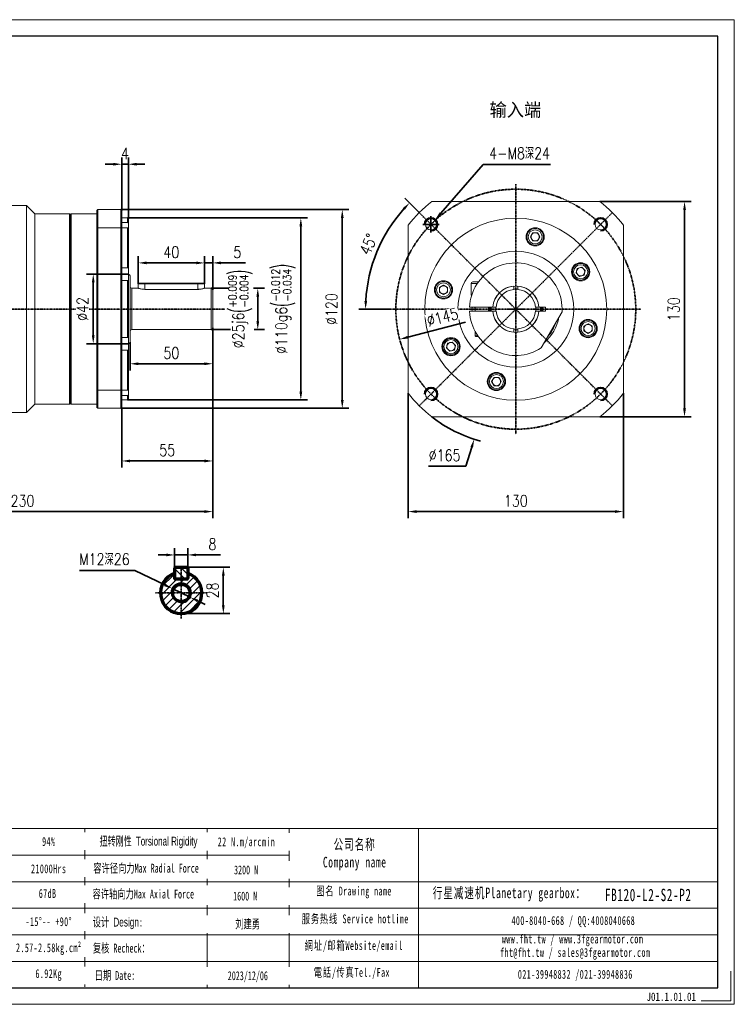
# Model space of a CAD drawing. Header units: millimetres. Extents: x 8145 to 8986, y -564 to 31.
# Tile 6 of 6: x 8554 to 8986, y -564 to 31. Entities that reach past the tile are written whole.
import ezdxf

# ---------------------------------------------------------------- set-up
doc = ezdxf.new("R2010")
doc.units = ezdxf.units.MM
doc.set_wipeout_variables(frame=1)
doc.header["$PDSIZE"] = -5
doc.linetypes.add('CENTER', pattern=[0.6, 0.375, -0.075, 0.075, -0.075])
doc.layers.get('0').update_dxf_attribs({"lineweight": 18})
doc.layers.get('Defpoints').update_dxf_attribs({"lineweight": 18})
for name, color, linetype, lineweight in [('1轮廓实线层', 7, 'Continuous', 70), ('2细线层', 4, 'Continuous', 35), ('3中心线层', 1, 'CENTER', 35), ('5剖面线层', 2, 'Continuous', 35), ('6文字层', 3, 'Continuous', 35), ('7标注层', 4, 'Continuous', 35), ('SLD-0', 7, 'Continuous', 18), ('图框_外框线', 7, 'Continuous', 18)]:
    doc.layers.add(name, color=color, linetype=linetype, lineweight=lineweight)
doc.styles.add('TH_GBDIM', font='romans.shx', dxfattribs={"width": 0.8, "bigfont": 'gbcbig.shx'})
doc.styles.add('标准', font='txt', dxfattribs={"width": 0.667})
doc.styles.add('样式 1', font='txt', dxfattribs={"width": 0.8})
doc.dimstyles.new('TH_GBDIM', dxfattribs={"dimscale": 2, "dimtxt": 3.5, "dimasz": 2.5, "dimexe": 2, "dimexo": 0, "dimgap": 1.5, "dimtad": 1, "dimdec": 1, "dimdsep": 46, "dimtxsty": 'TH_GBDIM', "dimcen": 2.5, "dimclrd": 130, "dimclre": 130, "dimclrt": 3, "dimadec": 0, "dimazin": 2, "dimtfac": 0.714286, "dimtdec": 1, "dimtmove": 0, "dimatfit": 3, "dimfxl": 1, "dimtzin": 0, "dimlwd": -1, "dimlwe": -1, "dimarcsym": 0})
pattern_1 = [(45, (6368.5898, -3386.667), (-2.245064, 2.245064), [])]

# ---------------------------------------------------------------- blocks, each defined once
blk = doc.blocks.new('*U14')
at = {"layer": '3中心线层'}
blk.add_line((-29.17, -29.17), (29.17, 29.17), dxfattribs=at)
blk = doc.blocks.new('*U13')
at = {"layer": '1轮廓实线层', "color": 0, "linetype": 'ByBlock', "lineweight": -2, "transparency": 16777216}
for p, rotation in [((2440.57, 3244.34), 90), ((2440.57, 3186), 180), ((2498.91, 3186), 270)]:
    blk.add_blockref('*U14', p, dxfattribs=dict(at, rotation=rotation))
blk.add_blockref('*U14', (2498.91, 3244.34), dxfattribs=at)
blk = doc.blocks.new('*D16')
at = {"layer": '7标注层', "color": 130}
for p, q in [((8795.86, -85.21), (8787.14, -76.5)), ((8778.69, -143.55), (8759.37, -143.55))]:
    blk.add_line(p, q, dxfattribs=at)
blk.add_arc((8854.19, -143.55), 90.82, 138.15461, 176.84539, dxfattribs=at)
at = {"layer": '7标注层', "color": 130, "lineweight": 30}
for points in [[(8787.14, -83.53), (8785.93, -82.39), (8789.97, -79.33)], [(8762.67, -138.53), (8764.34, -138.58), (8763.37, -143.55)]]:
    blk.add_solid(points, dxfattribs=at)
at = {"layer": 'Defpoints', "color": 0, "lineweight": 30}
for p in [(8795.86, -85.21), (8766.46, -120.04), (8778.69, -143.55), (8854.19, -143.55), (8929.69, -143.55)]:
    blk.add_point(p, dxfattribs=at)
at = {"layer": '7标注层', "color": 3, "insert": (8765.14, -104.29), "char_height": 7, "attachment_point": 5, "rotation": 66.20803, "style": 'TH_GBDIM'}
blk.add_mtext('45%%d', dxfattribs=at)
blk = doc.blocks.new('*D19')
at = {"layer": '7标注层', "color": 130}
for p, q in [((8789.19, -194.36), (8789.19, -269.84)), ((8919.19, -194.36), (8919.19, -269.84)), ((8794.19, -265.84), (8914.19, -265.84))]:
    blk.add_line(p, q, dxfattribs=at)
at = {"layer": '7标注层', "color": 130, "lineweight": 30}
for points in [[(8794.19, -265), (8794.19, -266.67), (8789.19, -265.84)], [(8914.19, -266.67), (8914.19, -265), (8919.19, -265.84)]]:
    blk.add_solid(points, dxfattribs=at)
at = {"layer": 'Defpoints', "color": 0, "lineweight": 30}
for p in [(8789.19, -194.36), (8919.19, -194.36), (8919.19, -265.84)]:
    blk.add_point(p, dxfattribs=at)
at = {"layer": '7标注层', "color": 3, "insert": (8854.19, -259.34), "char_height": 7, "attachment_point": 5, "style": 'TH_GBDIM'}
blk.add_mtext('130', dxfattribs=at)
blk = doc.blocks.new('*D20')
at = {"layer": '7标注层', "color": 130}
for p, q in [((8905, -78.55), (8960.17, -78.55)), ((8956.17, -203.55), (8956.17, -83.55)), ((8905, -208.55), (8960.17, -208.55))]:
    blk.add_line(p, q, dxfattribs=at)
at = {"layer": '7标注层', "color": 130, "lineweight": 30}
for points in [[(8957, -83.55), (8955.34, -83.55), (8956.17, -78.55)], [(8955.34, -203.55), (8957, -203.55), (8956.17, -208.55)]]:
    blk.add_solid(points, dxfattribs=at)
at = {"layer": 'Defpoints', "color": 0, "lineweight": 30}
for p in [(8905, -78.55), (8956.17, -78.55), (8905, -208.55)]:
    blk.add_point(p, dxfattribs=at)
at = {"layer": '7标注层', "color": 3, "insert": (8949.67, -143.55), "char_height": 7, "attachment_point": 5, "rotation": 90, "style": 'TH_GBDIM'}
blk.add_mtext('130', dxfattribs=at)
blk = doc.blocks.new('*D21')
at = {"layer": '7标注层', "color": 130}
for p, q in [((8834.52, -56.1), (8808.85, -85.51)), ((8875.2, -56.1), (8834.52, -56.1)), ((8802.93, -97.29), (8802.93, -87.29)), ((8797.93, -92.29), (8807.93, -92.29))]:
    blk.add_line(p, q, dxfattribs=at)
at = {"layer": '7标注层', "color": 130, "lineweight": 30}
blk.add_solid([(8808.22, -84.96), (8809.47, -86.05), (8805.56, -89.27)], dxfattribs=at)
at = {"layer": 'Defpoints', "color": 0, "lineweight": 30}
for p in [(8805.56, -89.27), (8800.3, -95.3)]:
    blk.add_point(p, dxfattribs=at)
at = {"layer": '7标注层', "color": 3, "insert": (8856.49, -49.33), "char_height": 7, "attachment_point": 5, "style": 'TH_GBDIM'}
blk.add_mtext('{4-M8深24}{}{}', dxfattribs=at)
blk = doc.blocks.new('*D23')
at = {"layer": '7标注层', "color": 130}
for p, q in [((8854.19, -148.55), (8854.19, -138.55)), ((8849.19, -143.55), (8859.19, -143.55)), ((8827.54, -226.89), (8823.89, -238.32)), ((8801.42, -238.32), (8823.89, -238.32))]:
    blk.add_line(p, q, dxfattribs=at)
blk.add_arc((8854.19, -143.55), 82.5, 231.98772, 255.04655, dxfattribs=at)
at = {"layer": '7标注层', "color": 130, "lineweight": 30}
blk.add_solid([(8828.34, -227.15), (8826.75, -226.64), (8829.07, -222.13)], dxfattribs=at)
at = {"layer": 'Defpoints', "color": 0, "lineweight": 30}
for p in [(8879.32, -64.97), (8829.07, -222.13)]:
    blk.add_point(p, dxfattribs=at)
at = {"layer": '7标注层', "color": 3, "insert": (8811.16, -231.82), "char_height": 7, "attachment_point": 5, "style": 'TH_GBDIM'}
blk.add_mtext('{∅165}{}{}', dxfattribs=at)
blk = doc.blocks.new('*D25')
at = {"layer": '7标注层', "color": 130}
for p, q in [((8590.55, -301.39), (8623.89, -301.39)), ((8623.89, -301.39), (8642.06, -310.19)), ((8657.35, -317.61), (8646.56, -312.37)), ((8661.85, -319.79), (8666.35, -321.97))]:
    blk.add_line(p, q, dxfattribs=at)
at = {"layer": '7标注层', "color": 130, "lineweight": 30}
for points in [[(8641.69, -310.94), (8642.42, -309.44), (8646.56, -312.37)], [(8662.22, -319.04), (8661.49, -320.54), (8657.35, -317.61)]]:
    blk.add_solid(points, dxfattribs=at)
at = {"layer": 'Defpoints', "color": 0, "lineweight": 30}
for p in [(8646.56, -312.37), (8657.35, -317.61)]:
    blk.add_point(p, dxfattribs=at)
at = {"layer": '7标注层', "color": 3, "insert": (8605.52, -294.62), "char_height": 7, "attachment_point": 5, "style": 'TH_GBDIM'}
blk.add_mtext('{M12深26}{}{}', dxfattribs=at)
blk = doc.blocks.new('*D26')
at = {"layer": '7标注层', "color": 130}
for p, q in [((8647.96, -299.89), (8647.96, -288.04)), ((8655.96, -299.89), (8655.96, -288.04)), ((8642.96, -292.04), (8637.96, -292.04)), ((8647.96, -292.04), (8655.96, -292.04)), ((8660.96, -292.04), (8675.69, -292.04))]:
    blk.add_line(p, q, dxfattribs=at)
at = {"layer": '7标注层', "color": 130, "lineweight": 30}
for points in [[(8642.96, -292.87), (8642.96, -291.21), (8647.96, -292.04)], [(8660.96, -291.21), (8660.96, -292.87), (8655.96, -292.04)]]:
    blk.add_solid(points, dxfattribs=at)
at = {"layer": 'Defpoints', "color": 0, "lineweight": 30}
for p in [(8655.96, -292.04), (8647.96, -299.89), (8655.96, -299.89)]:
    blk.add_point(p, dxfattribs=at)
at = {"layer": '7标注层', "color": 3, "insert": (8670.82, -285.54), "char_height": 7, "attachment_point": 5, "style": 'TH_GBDIM'}
blk.add_mtext('8', dxfattribs=at)
blk = doc.blocks.new('*D27')
at = {"layer": '7标注层', "color": 130}
for p, q in [((8655.56, -299.49), (8681.41, -299.49)), ((8677.41, -304.49), (8677.41, -322.49)), ((8651.96, -327.49), (8681.41, -327.49))]:
    blk.add_line(p, q, dxfattribs=at)
at = {"layer": '7标注层', "color": 130, "lineweight": 30}
for points in [[(8678.24, -304.49), (8676.58, -304.49), (8677.41, -299.49)], [(8676.58, -322.49), (8678.24, -322.49), (8677.41, -327.49)]]:
    blk.add_solid(points, dxfattribs=at)
at = {"layer": 'Defpoints', "color": 0, "lineweight": 30}
for p in [(8655.56, -299.49), (8651.96, -327.49), (8677.41, -327.49)]:
    blk.add_point(p, dxfattribs=at)
at = {"layer": '7标注层', "color": 3, "insert": (8670.91, -313.49), "char_height": 7, "attachment_point": 5, "rotation": 90, "style": 'TH_GBDIM'}
blk.add_mtext('28', dxfattribs=at)
blk = doc.blocks.new('*D28')
at = {"layer": '7标注层', "color": 130}
for p, q in [((8671.02, -154.9), (8671.02, -269.84)), ((8441.02, -208), (8441.02, -269.84)), ((8446.02, -265.84), (8666.02, -265.84))]:
    blk.add_line(p, q, dxfattribs=at)
at = {"layer": '7标注层', "color": 130, "lineweight": 30}
for points in [[(8446.02, -265), (8446.02, -266.67), (8441.02, -265.84)], [(8666.02, -266.67), (8666.02, -265), (8671.02, -265.84)]]:
    blk.add_solid(points, dxfattribs=at)
at = {"layer": 'Defpoints', "color": 0, "lineweight": 30}
for p in [(8671.02, -154.9), (8441.02, -208), (8671.02, -265.84)]:
    blk.add_point(p, dxfattribs=at)
at = {"layer": '7标注层', "color": 3, "insert": (8556.02, -259.34), "char_height": 7, "attachment_point": 5, "style": 'TH_GBDIM'}
blk.add_mtext('230', dxfattribs=at)
blk = doc.blocks.new('*D33')
at = {"layer": '7标注层', "color": 130}
for p, q in [((8670.02, -130.9), (8680.75, -130.9)), ((8695.63, -130.9), (8702.24, -130.9)), ((8698.24, -135.9), (8698.24, -150.9)), ((8670.02, -155.9), (8681.76, -155.9)), ((8696.1, -155.9), (8702.24, -155.9))]:
    blk.add_line(p, q, dxfattribs=at)
at = {"layer": '7标注层', "color": 130, "lineweight": 30}
for points in [[(8699.07, -135.9), (8697.41, -135.9), (8698.24, -130.9)], [(8697.41, -150.9), (8699.07, -150.9), (8698.24, -155.9)]]:
    blk.add_solid(points, dxfattribs=at)
at = {"layer": 'Defpoints', "color": 0, "lineweight": 30}
for p in [(8670.02, -130.9), (8670.02, -155.9), (8698.24, -155.9)]:
    blk.add_point(p, dxfattribs=at)
at = {"layer": '7标注层', "color": 3, "insert": (8687.64, -143.4), "char_height": 7, "attachment_point": 5, "rotation": 90, "style": 'TH_GBDIM'}
blk.add_mtext('{\\A1;{%%c25}{}{j6\\H0.7143x;{\\H2x;\\W0.5;(}\\S+0.009^ -0.004;{\\H2x;\\W0.5;)}}}', dxfattribs=at)
blk = doc.blocks.new('*D34')
at = {"layer": '7标注层', "color": 130}
for p, q in [((8619.52, -88.4), (8728.25, -88.4)), ((8724.25, -93.4), (8724.25, -193.4)), ((8619.52, -198.4), (8728.25, -198.4))]:
    blk.add_line(p, q, dxfattribs=at)
at = {"layer": '7标注层', "color": 130, "lineweight": 30}
for points in [[(8725.08, -93.4), (8723.42, -93.4), (8724.25, -88.4)], [(8723.42, -193.4), (8725.08, -193.4), (8724.25, -198.4)]]:
    blk.add_solid(points, dxfattribs=at)
at = {"layer": 'Defpoints', "color": 0, "lineweight": 30}
for p in [(8619.52, -88.4), (8619.52, -198.4), (8724.25, -198.4)]:
    blk.add_point(p, dxfattribs=at)
at = {"layer": '7标注层', "color": 3, "insert": (8713.65, -143.4), "char_height": 7, "attachment_point": 5, "rotation": 90, "style": 'TH_GBDIM'}
blk.add_mtext('{\\A1;{%%c110}{}{g6\\H0.7143x;{\\H2x;\\W0.5;(}\\S-0.012^ -0.034;{\\H2x;\\W0.5;)}}}', dxfattribs=at)
blk = doc.blocks.new('*D35')
at = {"layer": '7标注层', "color": 130}
for p, q in [((8626.02, -128.3), (8626.02, -111.57)), ((8666.02, -128.3), (8666.02, -111.57)), ((8631.02, -115.57), (8661.02, -115.57))]:
    blk.add_line(p, q, dxfattribs=at)
at = {"layer": '7标注层', "color": 130, "lineweight": 30}
for points in [[(8631.02, -114.74), (8631.02, -116.41), (8626.02, -115.57)], [(8661.02, -116.41), (8661.02, -114.74), (8666.02, -115.57)]]:
    blk.add_solid(points, dxfattribs=at)
at = {"layer": 'Defpoints', "color": 0, "lineweight": 30}
for p in [(8666.02, -115.57), (8626.02, -128.3), (8666.02, -128.3)]:
    blk.add_point(p, dxfattribs=at)
at = {"layer": '7标注层', "color": 3, "insert": (8646.02, -109.07), "char_height": 7, "attachment_point": 5, "style": 'TH_GBDIM'}
blk.add_mtext('40', dxfattribs=at)
blk = doc.blocks.new('*D36')
at = {"layer": '7标注层', "color": 130}
for p, q in [((8666.02, -128.3), (8666.02, -111.57)), ((8671.02, -131.9), (8671.02, -111.57)), ((8661.02, -115.57), (8656.02, -115.57)), ((8666.02, -115.57), (8671.02, -115.57)), ((8676.02, -115.57), (8690.75, -115.57))]:
    blk.add_line(p, q, dxfattribs=at)
at = {"layer": '7标注层', "color": 130, "lineweight": 30}
for points in [[(8661.02, -116.41), (8661.02, -114.74), (8666.02, -115.57)], [(8676.02, -114.74), (8676.02, -116.41), (8671.02, -115.57)]]:
    blk.add_solid(points, dxfattribs=at)
at = {"layer": 'Defpoints', "color": 0, "lineweight": 30}
for p in [(8671.02, -115.57), (8666.02, -128.3), (8671.02, -131.9)]:
    blk.add_point(p, dxfattribs=at)
at = {"layer": '7标注层', "color": 3, "insert": (8685.89, -109.07), "char_height": 7, "attachment_point": 5, "style": 'TH_GBDIM'}
blk.add_mtext('5', dxfattribs=at)
blk = doc.blocks.new('*D37')
at = {"layer": '7标注层', "color": 130}
for p, q in [((8616.02, -83.9), (8616.02, -51.95)), ((8620.02, -88.9), (8620.02, -51.95)), ((8611.02, -55.95), (8606.02, -55.95)), ((8616.02, -55.95), (8620.02, -55.95)), ((8625.02, -55.95), (8630.02, -55.95))]:
    blk.add_line(p, q, dxfattribs=at)
at = {"layer": '7标注层', "color": 130, "lineweight": 30}
for points in [[(8611.02, -56.79), (8611.02, -55.12), (8616.02, -55.95)], [(8625.02, -55.12), (8625.02, -56.79), (8620.02, -55.95)]]:
    blk.add_solid(points, dxfattribs=at)
at = {"layer": 'Defpoints', "color": 0, "lineweight": 30}
for p in [(8620.02, -55.95), (8616.02, -83.9), (8620.02, -88.9)]:
    blk.add_point(p, dxfattribs=at)
at = {"layer": '7标注层', "color": 3, "insert": (8618.02, -49.45), "char_height": 7, "attachment_point": 5, "style": 'TH_GBDIM'}
blk.add_mtext('4', dxfattribs=at)
blk = doc.blocks.new('*D38')
at = {"layer": '7标注层', "color": 130}
for p, q in [((8671.02, -154.9), (8671.02, -180.52)), ((8621.02, -163.4), (8621.02, -180.52)), ((8666.02, -176.52), (8626.02, -176.52))]:
    blk.add_line(p, q, dxfattribs=at)
at = {"layer": '7标注层', "color": 130, "lineweight": 30}
for points in [[(8626.02, -175.69), (8626.02, -177.36), (8621.02, -176.52)], [(8666.02, -177.36), (8666.02, -175.69), (8671.02, -176.52)]]:
    blk.add_solid(points, dxfattribs=at)
at = {"layer": 'Defpoints', "color": 0, "lineweight": 30}
for p in [(8671.02, -154.9), (8621.02, -163.4), (8621.02, -176.52)]:
    blk.add_point(p, dxfattribs=at)
at = {"layer": '7标注层', "color": 3, "insert": (8646.02, -170.02), "char_height": 7, "attachment_point": 5, "style": 'TH_GBDIM'}
blk.add_mtext('50', dxfattribs=at)
blk = doc.blocks.new('*D39')
at = {"layer": '7标注层', "color": 130}
for p, q in [((8671.02, -154.9), (8671.02, -239.27)), ((8616.02, -202.9), (8616.02, -239.27)), ((8666.02, -235.27), (8621.02, -235.27))]:
    blk.add_line(p, q, dxfattribs=at)
at = {"layer": '7标注层', "color": 130, "lineweight": 30}
for points in [[(8621.02, -234.43), (8621.02, -236.1), (8616.02, -235.27)], [(8666.02, -236.1), (8666.02, -234.43), (8671.02, -235.27)]]:
    blk.add_solid(points, dxfattribs=at)
at = {"layer": 'Defpoints', "color": 0, "lineweight": 30}
for p in [(8671.02, -154.9), (8616.02, -202.9), (8616.02, -235.27)]:
    blk.add_point(p, dxfattribs=at)
at = {"layer": '7标注层', "color": 3, "insert": (8643.52, -228.77), "char_height": 7, "attachment_point": 5, "style": 'TH_GBDIM'}
blk.add_mtext('55', dxfattribs=at)
blk = doc.blocks.new('*D40')
at = {"layer": '7标注层', "color": 130}
for p, q in [((8615.52, -83.4), (8753.31, -83.4)), ((8749.31, -88.4), (8749.31, -198.4)), ((8615.52, -203.4), (8753.31, -203.4))]:
    blk.add_line(p, q, dxfattribs=at)
at = {"layer": '7标注层', "color": 130, "lineweight": 30}
for points in [[(8750.15, -88.4), (8748.48, -88.4), (8749.31, -83.4)], [(8748.48, -198.4), (8750.15, -198.4), (8749.31, -203.4)]]:
    blk.add_solid(points, dxfattribs=at)
at = {"layer": 'Defpoints', "color": 0, "lineweight": 30}
for p in [(8615.52, -83.4), (8615.52, -203.4), (8749.31, -203.4)]:
    blk.add_point(p, dxfattribs=at)
at = {"layer": '7标注层', "color": 3, "insert": (8742.81, -143.45), "char_height": 7, "attachment_point": 5, "rotation": 90, "style": 'TH_GBDIM'}
blk.add_mtext('{%%c120}{}{}', dxfattribs=at)
blk = doc.blocks.new('*D42')
at = {"layer": '7标注层', "color": 130}
for p, q in [((8620.02, -122.4), (8594.78, -122.4)), ((8598.78, -127.4), (8598.78, -159.4)), ((8620.02, -164.4), (8594.78, -164.4))]:
    blk.add_line(p, q, dxfattribs=at)
at = {"layer": '7标注层', "color": 130, "lineweight": 30}
for points in [[(8599.62, -127.4), (8597.95, -127.4), (8598.78, -122.4)], [(8597.95, -159.4), (8599.62, -159.4), (8598.78, -164.4)]]:
    blk.add_solid(points, dxfattribs=at)
at = {"layer": 'Defpoints', "color": 0, "lineweight": 30}
for p in [(8620.02, -122.4), (8598.78, -164.4), (8620.02, -164.4)]:
    blk.add_point(p, dxfattribs=at)
at = {"layer": '7标注层', "color": 3, "insert": (8592.28, -143.4), "char_height": 7, "attachment_point": 5, "rotation": 90, "style": 'TH_GBDIM'}
blk.add_mtext('{%%c42}{}{}', dxfattribs=at)
blk = doc.blocks.new('*D43')
at = {"layer": '7标注层', "color": 130}
blk.add_line((8823.84, -151.43), (8788.86, -160.51), dxfattribs=at)
at = {"layer": '7标注层', "color": 130, "lineweight": 30}
blk.add_solid([(8788.65, -159.7), (8789.07, -161.31), (8784.02, -161.76)], dxfattribs=at)
at = {"layer": 'Defpoints', "color": 0, "lineweight": 30}
for p in [(8924.37, -125.34), (8784.02, -161.76)]:
    blk.add_point(p, dxfattribs=at)
at = {"layer": '7标注层', "color": 3, "insert": (8809.88, -148.33), "char_height": 7, "attachment_point": 5, "rotation": 14.5467, "style": 'TH_GBDIM'}
blk.add_mtext('∅145', dxfattribs=at)

msp = doc.modelspace()

# ---------------------------------------------------------------- hatches: boundary and pattern name
at = {"layer": '5剖面线层'}
h = msp.add_hatch(dxfattribs=at)
h.set_pattern_fill('ANSI31', color=256)
h.set_pattern_definition(pattern_1)
h.paths.add_polyline_path([(8655.96, -303.15), (8655.96, -306.09), (8655.96, -306.49), (8655.56, -306.49), (8651.96, -306.49), (8651.96, -308.99, -1), (8651.96, -320.99), (8651.96, -327.49, 0.84909)])
h.paths.add_polyline_path([(8664.46, -314.99), (8657.96, -314.99, -0.414214), (8651.96, -320.99), (8651.96, -327.49, 0.414214)], flags=17)
h.paths.add_polyline_path([(8651.96, -320.99), (8651.96, -320.24, -0.414214), (8646.71, -314.99), (8639.46, -314.99, 0.414214), (8651.96, -327.49)])
h.paths.add_polyline_path([(8651.96, -306.49), (8648.36, -306.49), (8647.96, -306.49), (8647.96, -306.09), (8647.96, -303.15, 0.321725), (8639.46, -314.99), (8645.96, -314.99, -0.414214), (8651.96, -308.99)])
h.paths.add_polyline_path([(8651.96, -309.74), (8651.96, -308.99, 0.414214), (8645.96, -314.99), (8646.71, -314.99, -0.414214)], flags=17)
h.paths.add_polyline_path([(8651.96, -308.99), (8651.96, -309.74, -0.414214), (8657.21, -314.99, -0.414214), (8651.96, -320.24), (8651.96, -320.99, 1)], flags=17)
h = msp.add_hatch(dxfattribs=at)
h.set_pattern_fill('ANSI31', color=256, angle=90)
h.set_pattern_definition([(135, (6368.5898, -3386.667), (-2.245064, -2.245064), [])])
h.paths.add_polyline_path([(8655.96, -299.89), (8655.56, -299.49), (8651.96, -299.49), (8651.96, -306.49), (8655.56, -306.49), (8655.96, -306.09)])
h.paths.add_polyline_path([(8651.96, -299.49), (8648.36, -299.49), (8647.96, -299.89), (8647.96, -306.09), (8648.36, -306.49), (8651.96, -306.49)])
h = msp.add_hatch(dxfattribs=at)
h.set_pattern_fill('ANSI31', color=256)
h.set_pattern_definition(pattern_1)
h.paths.add_polyline_path([(8651.96, -327.49), (8651.96, -320.99, 0.414214), (8657.96, -314.99), (8664.46, -314.99, -0.414214)])

# ---------------------------------------------------------------- linework, layer by layer
at = {"color": 7, "linetype": 'Continuous', "lineweight": 15}
for p, q in [((8558.52, -80.9), (8544.02, -80.9)), ((8563.52, -85.9), (8558.52, -80.9)), ((8558.52, -80.9), (8558.52, -205.9)), ((8803.39, -78.55), (8905, -78.55)), ((8584.52, -85.9), (8563.52, -85.9)), ((8563.52, -85.9), (8563.52, -200.9)), ((8585.02, -86.4), (8584.52, -85.9)), ((8584.52, -143.4), (8584.52, -85.9)), ((8585.52, -85.9), (8585.02, -86.4)), ((8585.02, -200.4), (8585.02, -86.4)), ((8585.02, -86.4), (8585.02, -143.4)), ((8601.02, -85.9), (8585.52, -85.9)), ((8585.52, -85.9), (8585.52, -200.9)), ((8601.02, -83.9), (8601.52, -83.4)), ((8601.02, -94.53), (8601.02, -83.9)), ((8601.52, -83.4), (8601.52, -94.35)), ((8601.52, -83.4), (8615.52, -83.4)), ((8615.52, -94.35), (8615.52, -83.4)), ((8615.52, -83.4), (8616.02, -83.9)), ((8616.02, -83.9), (8616.02, -94.53)), ((8619.52, -88.4), (8616.02, -88.4)), ((8620.02, -88.9), (8619.52, -88.4)), ((8619.52, -91.15), (8619.52, -88.4)), ((8620.02, -88.9), (8620.02, -91.54)), ((8601.52, -94.35), (8601.02, -94.53)), ((8601.02, -192.28), (8601.02, -94.53)), ((8615.52, -94.35), (8601.52, -94.35)), ((8601.52, -94.35), (8601.52, -192.46)), ((8615.52, -94.35), (8616.02, -94.53)), ((8615.52, -192.46), (8615.52, -94.35)), ((8616.02, -91.15), (8619.52, -91.15)), ((8619.52, -94.31), (8616.02, -94.31)), ((8616.02, -94.53), (8616.02, -192.28)), ((8620.02, -91.54), (8619.52, -91.15)), ((8619.52, -118.6), (8619.52, -94.31)), ((8619.52, -94.31), (8620.02, -94.89)), ((8620.02, -94.9), (8620.02, -91.54)), ((8620.02, -94.89), (8620.02, -118.56)), ((8789.19, -194.36), (8789.19, -92.75)), ((8919.19, -92.75), (8919.19, -194.36)), ((8863.02, -99.84), (8864.46, -97.34)), ((8864.46, -102.34), (8863.02, -99.84)), ((8864.46, -97.34), (8867.35, -97.34)), ((8867.35, -97.34), (8868.79, -99.84)), ((8868.79, -99.84), (8867.35, -102.34)), ((8867.35, -102.34), (8864.46, -102.34)), ((8616.02, -118.6), (8619.52, -118.6)), ((8620.02, -118.56), (8619.52, -118.6)), ((8620.02, -126.69), (8620.02, -118.56)), ((8890.59, -121.67), (8891.34, -118.89)), ((8891.34, -118.89), (8894.13, -118.14)), ((8894.13, -118.14), (8896.17, -120.18)), ((8621.02, -123.4), (8621.02, -143.4)), ((8892.63, -123.71), (8890.59, -121.67)), ((8895.42, -122.97), (8892.63, -123.71)), ((8896.17, -120.18), (8895.42, -122.97)), ((8619.52, -126.23), (8616.02, -126.23)), ((8619.52, -160.57), (8619.52, -126.23)), ((8619.52, -126.23), (8620.02, -126.67)), ((8620.02, -126.67), (8620.02, -160.14)), ((8626.42, -127.9), (8626.02, -128.3)), ((8626.02, -128.3), (8626.02, -130.9)), ((8630.02, -128.3), (8626.02, -128.3)), ((8626.42, -127.9), (8630.02, -127.9)), ((8630.02, -127.9), (8630.02, -128.3)), ((8630.02, -127.9), (8662.02, -127.9)), ((8662.02, -128.3), (8630.02, -128.3)), ((8662.02, -128.3), (8662.02, -127.9)), ((8662.02, -127.9), (8665.62, -127.9)), ((8666.02, -128.3), (8662.02, -128.3)), ((8666.02, -128.3), (8665.62, -127.9)), ((8666.02, -130.9), (8666.02, -128.3)), ((8807.98, -130.4), (8810.48, -128.95)), ((8807.98, -133.28), (8807.98, -130.4)), ((8810.48, -128.95), (8812.98, -130.4)), ((8812.98, -130.4), (8812.98, -133.28)), ((8827.19, -128.05), (8827.19, -135.05)), ((8828.19, -127.05), (8831.57, -127.05)), ((8852.94, -129.61), (8852.94, -130.11)), ((8852.94, -130.11), (8852.94, -131.04)), ((8855.44, -130.11), (8855.44, -129.61)), ((8855.44, -131.04), (8855.44, -130.11)), ((8626.02, -130.9), (8622.02, -130.9)), ((8662.02, -131.56), (8630.02, -131.56)), ((8670.02, -130.9), (8666.02, -130.9)), ((8671.02, -131.9), (8671.02, -143.4)), ((8810.48, -134.73), (8807.98, -133.28)), ((8812.98, -133.28), (8810.48, -134.73)), ((8827.51, -135.05), (8827.19, -135.05)), ((8852.94, -131.04), (8852.94, -131.62)), ((8855.44, -131.62), (8855.44, -131.04)), ((8826.72, -142.3), (8826.22, -142.3)), ((8839.75, -142.3), (8826.72, -142.3)), ((8827.69, -143.55), (8827.72, -142.3)), ((8829.69, -142.3), (8829.69, -144.8)), ((8837.69, -144.8), (8837.69, -142.3)), ((8838.44, -143.55), (8838.49, -142.3)), ((8838.99, -142.3), (8838.94, -143.55)), ((8840.25, -142.3), (8839.75, -142.3)), ((8840.76, -142.23), (8840.26, -142.23)), ((8841.69, -142.23), (8840.76, -142.23)), ((8842.27, -142.23), (8841.69, -142.23)), ((8866.7, -142.23), (8866.12, -142.23)), ((8867.63, -142.23), (8866.7, -142.23)), ((8868.13, -142.23), (8867.63, -142.23)), ((8868.64, -142.3), (8868.14, -142.3)), ((8872.19, -142.3), (8868.64, -142.3)), ((8872.19, -144.8), (8872.19, -142.3)), ((8584.52, -200.9), (8584.52, -143.4)), ((8585.02, -143.4), (8585.02, -200.4)), ((8621.02, -143.4), (8621.02, -163.4)), ((8671.02, -143.4), (8671.02, -154.9)), ((8826.22, -144.8), (8826.72, -144.8)), ((8826.72, -144.8), (8839.75, -144.8)), ((8827.72, -144.8), (8827.69, -143.55)), ((8838.49, -144.8), (8838.44, -143.55)), ((8838.94, -143.55), (8838.99, -144.8)), ((8839.69, -144.73), (8839.24, -144.73)), ((8839.75, -144.8), (8840.25, -144.8)), ((8840.24, -144.73), (8840.74, -144.73)), ((8840.74, -144.73), (8841.67, -144.73)), ((8841.67, -144.73), (8842.25, -144.73)), ((8866.13, -144.73), (8866.71, -144.73)), ((8866.71, -144.73), (8867.64, -144.73)), ((8867.64, -144.73), (8868.14, -144.73)), ((8868.14, -144.8), (8868.64, -144.8)), ((8868.64, -144.8), (8872.19, -144.8)), ((8869.15, -144.73), (8868.7, -144.73)), ((8870.11, -165.97), (8881.57, -146.13)), ((8882.15, -145.13), (8881.57, -146.13)), ((8895.4, -153.82), (8897.9, -152.38)), ((8895.4, -156.71), (8895.4, -153.82)), ((8897.9, -152.38), (8900.4, -153.82)), ((8900.4, -153.82), (8900.4, -156.71)), ((8616.02, -160.57), (8619.52, -160.57)), ((8620.02, -160.14), (8619.52, -160.57)), ((8620.02, -168.24), (8620.02, -160.12)), ((8622.02, -155.9), (8670.02, -155.9)), ((8829.69, -157.11), (8829.69, -159.65)), ((8829.69, -159.65), (8830.09, -160.05)), ((8829.69, -159.65), (8831.28, -159.65)), ((8831.57, -160.05), (8830.09, -160.05)), ((8852.94, -155.49), (8852.94, -156.07)), ((8852.94, -156.07), (8852.94, -156.99)), ((8852.94, -156.99), (8852.94, -157.5)), ((8855.44, -156.07), (8855.44, -155.49)), ((8855.44, -156.99), (8855.44, -156.07)), ((8855.44, -157.5), (8855.44, -156.99)), ((8897.9, -158.15), (8895.4, -156.71)), ((8900.4, -156.71), (8897.9, -158.15)), ((8812.22, -166.92), (8812.96, -164.14)), ((8812.96, -164.14), (8815.75, -163.39)), ((8815.75, -163.39), (8817.79, -165.43)), ((8817.79, -165.43), (8817.05, -168.22)), ((8870.11, -165.97), (8869.54, -166.97)), ((8619.52, -168.21), (8616.02, -168.21)), ((8619.52, -168.21), (8620.02, -168.24)), ((8619.52, -192.49), (8619.52, -168.21)), ((8620.02, -168.24), (8620.02, -191.91)), ((8814.26, -168.96), (8812.22, -166.92)), ((8817.05, -168.22), (8814.26, -168.96)), ((8839.59, -187.26), (8841.04, -184.76)), ((8841.04, -189.76), (8839.59, -187.26)), ((8841.04, -184.76), (8843.92, -184.76)), ((8843.92, -189.76), (8841.04, -189.76)), ((8843.92, -184.76), (8845.37, -187.26)), ((8845.37, -187.26), (8843.92, -189.76)), ((8601.52, -192.46), (8601.02, -192.28)), ((8601.02, -202.9), (8601.02, -192.28)), ((8601.52, -192.46), (8615.52, -192.46)), ((8601.52, -192.46), (8601.52, -203.4)), ((8615.52, -192.46), (8616.02, -192.28)), ((8615.52, -203.4), (8615.52, -192.46)), ((8616.02, -192.28), (8616.02, -202.9)), ((8616.02, -192.49), (8619.52, -192.49)), ((8619.52, -195.65), (8616.02, -195.65)), ((8620.02, -191.91), (8619.52, -192.49)), ((8619.52, -195.65), (8620.02, -195.27)), ((8619.52, -198.4), (8619.52, -195.65)), ((8620.02, -195.27), (8620.02, -191.91)), ((8620.02, -195.27), (8620.02, -197.9)), ((8558.52, -205.9), (8563.52, -200.9)), ((8563.52, -200.9), (8584.52, -200.9)), ((8584.52, -200.9), (8585.02, -200.4)), ((8585.02, -200.4), (8585.52, -200.9)), ((8585.52, -200.9), (8601.02, -200.9)), ((8616.02, -198.4), (8619.52, -198.4)), ((8619.52, -198.4), (8620.02, -197.9)), ((8544.02, -205.9), (8558.52, -205.9)), ((8601.52, -203.4), (8601.02, -202.9)), ((8615.52, -203.4), (8601.52, -203.4)), ((8616.02, -202.9), (8615.52, -203.4)), ((8905, -208.55), (8803.39, -208.55))]:
    msp.add_line(p, q, dxfattribs=at)
at = {"color": 8, "linetype": 'Continuous', "lineweight": 15}
for p, q in [((8630.02, -131.56), (8630.02, -128.3)), ((8662.02, -131.56), (8662.02, -128.3)), ((8830.87, -128.05), (8827.19, -128.05)), ((8622.02, -130.9), (8622.02, -143.4)), ((8670.02, -143.4), (8670.02, -130.9)), ((8622.02, -143.4), (8622.02, -155.9)), ((8670.02, -155.9), (8670.02, -143.4))]:
    msp.add_line(p, q, dxfattribs=at)
at = {"color": 8, "linetype": 'Continuous', "lineweight": 15, "flags": 128}
for points in [[(8837.84, -144.8), (8837.8, -144.1), (8837.84, -142.3)], [(8870.54, -142.3), (8870.59, -143.9), (8870.54, -144.8)]]:
    msp.add_lwpolyline(points, dxfattribs=at)
at = {"color": 7, "linetype": 'Continuous', "lineweight": 15, "flags": 128}
for points in [[(8869.89, -142.3), (8869.94, -143.55), (8869.89, -144.8)], [(8870.14, -144.8), (8870.19, -143.9), (8870.14, -142.3)], [(8873.42, -160.25), (8873.47, -160.21), (8873.62, -160.07)]]:
    msp.add_lwpolyline(points, dxfattribs=at)
at = {"color": 7, "linetype": 'Continuous', "lineweight": 15}
for centre, radius in [((8854.19, -143.55), 55), ((8802.93, -92.29), 3.4), ((8905.46, -92.29), 3.4), ((8865.9, -99.84), 5.5), ((8865.9, -99.84), 5), ((8865.9, -99.84), 4.25), ((8854.19, -143.55), 35), ((8893.38, -120.93), 5.5), ((8893.38, -120.93), 5), ((8893.38, -120.93), 4.25), ((8810.48, -131.84), 5.5), ((8810.48, -131.84), 5), ((8810.48, -131.84), 4.25), ((8897.9, -155.26), 5.5), ((8897.9, -155.26), 5), ((8897.9, -155.26), 4.25), ((8815, -166.18), 5.5), ((8815, -166.18), 5), ((8815, -166.18), 4.25), ((8842.48, -187.26), 5.5), ((8842.48, -187.26), 5), ((8842.48, -187.26), 4.25), ((8802.93, -194.82), 3.4), ((8905.46, -194.82), 3.4)]:
    msp.add_circle(centre, radius, dxfattribs=at)
for centre, radius, start, end in [((8854.19, -143.55), 82.5, 128.01228, 141.98772), ((8854.19, -143.55), 82.5, 38.01228, 51.98772), ((8865.9, -99.84), 2.5, 150, 210), ((8865.9, -99.84), 2.5, 90, 150), ((8865.9, -99.84), 2.5, 210, 270), ((8865.9, -99.84), 2.5, 30, 90), ((8865.9, -99.84), 2.5, 270, 330), ((8865.9, -99.84), 2.5, 330, 30), ((8854.19, -143.55), 28, 356.7655, 177.4413), ((8893.38, -120.93), 2.5, 105, 165), ((8893.38, -120.93), 2.5, 45, 105), ((8620.02, -123.4), 1, 0, 90), ((8893.38, -120.93), 2.5, 165, 225), ((8893.38, -120.93), 2.5, 225, 285), ((8893.38, -120.93), 2.5, 285, 345), ((8893.38, -120.93), 2.5, 345, 45), ((8622.02, -129.9), 1, 180, 270), ((8810.48, -131.84), 2.5, 120, 180), ((8810.48, -131.84), 2.5, 60, 120), ((8810.48, -131.84), 2.5, 0, 60), ((8828.19, -128.05), 1, 90, 180), ((8854.19, -143.55), 14, 5.12252, 174.87748), ((8854.19, -143.55), 14, 95.12252, 174.56813), ((8854.19, -143.55), 14, 5.43187, 84.87748), ((8670.02, -131.9), 1, 0, 90), ((8810.48, -131.84), 2.5, 180, 240), ((8810.48, -131.84), 2.5, 240, 300), ((8810.48, -131.84), 2.5, 300, 0), ((8854.19, -143.55), 12, 95.97916, 173.65937), ((8854.19, -143.55), 12.1, 84.07044, 95.92956), ((8854.19, -143.55), 12, 6.34063, 84.02084), ((8829.78, -141.53), 1, 230.5375, 265.20537), ((8854.19, -143.55), 16, 175.5192, 184.4808), ((8854.19, -143.55), 15, 174.93124, 184.49174), ((8854.19, -143.55), 12.1, 173.71199, 185.57135), ((8854.19, -143.55), 12.1, 354.42865, 6.28801), ((8854.19, -143.55), 15, 355.50826, 5.06876), ((8854.19, -143.55), 15.25, 355.29835, 4.70165), ((8854.19, -143.55), 28, 182.5587, 303.2345), ((8829.77, -145.53), 1, 94.58705, 133.28456), ((8854.19, -143.55), 14, 184.81331, 264.87748), ((8854.19, -143.55), 14, 185.12252, 354.87748), ((8854.19, -143.55), 12, 185.61792, 264.02084), ((8854.19, -143.55), 12, 275.97916, 354.38208), ((8854.19, -143.55), 14, 275.12252, 355.18669), ((8854.19, -143.55), 26.5, 310.62996, 349.37004), ((8854.19, -143.55), 25.5, 319.6307, 341.36488), ((8897.9, -155.26), 2.5, 120, 180), ((8897.9, -155.26), 2.5, 60, 120), ((8897.9, -155.26), 2.5, 0, 60), ((8622.02, -156.9), 1, 90, 180), ((8670.02, -154.9), 1, 270, 0), ((8854.19, -143.55), 12.1, 264.07044, 275.92956), ((8897.9, -155.26), 2.5, 180, 240), ((8897.9, -155.26), 2.5, 240, 300), ((8897.9, -155.26), 2.5, 300, 0), ((8620.02, -163.4), 1, 270, 0), ((8815, -166.18), 2.5, 165, 225), ((8815, -166.18), 2.5, 105, 165), ((8815, -166.18), 2.5, 45, 105), ((8815, -166.18), 2.5, 345, 45), ((8815, -166.18), 2.5, 225, 285), ((8815, -166.18), 2.5, 285, 345), ((8842.48, -187.26), 2.5, 150, 210), ((8842.48, -187.26), 2.5, 90, 150), ((8842.48, -187.26), 2.5, 210, 270), ((8842.48, -187.26), 2.5, 30, 90), ((8842.48, -187.26), 2.5, 270, 330), ((8842.48, -187.26), 2.5, 330, 30), ((8854.19, -143.55), 82.5, 218.01228, 231.98772), ((8854.19, -143.55), 82.5, 308.01228, 321.98772)]:
    msp.add_arc(centre, radius, start, end, dxfattribs=at)
for points, knots in [([(8630.02, -131.56), (8629.58, -131.55), (8628.71, -131.52), (8627.54, -131.32), (8626.63, -131.09), (8626.08, -130.92), (8626.07, -130.92), (8626.06, -130.92)], [0, 0, 0, 0, 0.207258, 0.41425, 0.62803, 0.846802, 1, 1, 1, 1]), ([(8665.98, -130.92), (8665.99, -130.91), (8666.05, -130.89), (8665.72, -131), (8665.03, -131.19), (8663.96, -131.42), (8662.89, -131.55), (8662.23, -131.56), (8662.02, -131.56)], [0, 0, 0, 0, 0.058395, 0.26223, 0.468705, 0.684177, 0.902164, 1, 1, 1, 1])]:
    msp.add_open_spline(points, degree=3, knots=knots, dxfattribs=at)
at = {"layer": '1轮廓实线层'}
for p, q in [((8648.36, -299.49), (8647.96, -299.89)), ((8647.96, -299.89), (8647.96, -306.09)), ((8648.36, -299.49), (8655.56, -299.49)), ((8655.96, -299.89), (8655.56, -299.49)), ((8655.96, -299.89), (8655.96, -306.09)), ((8647.96, -306.09), (8648.36, -306.49)), ((8647.96, -306.09), (8647.96, -306.49)), ((8647.96, -306.49), (8648.36, -306.49)), ((8648.36, -306.49), (8655.56, -306.49)), ((8655.56, -306.49), (8655.96, -306.09)), ((8655.56, -306.49), (8655.96, -306.49)), ((8655.96, -306.49), (8655.96, -306.09))]:
    msp.add_line(p, q, dxfattribs=at)
msp.add_circle((8651.96, -314.99), 5.25, dxfattribs=at)
msp.add_arc((8651.96, -314.99), 12.5, 108.66292, 71.33708, dxfattribs=at)
at = {"layer": '2细线层'}
for centre, radius in [((8802.93, -92.29), 4), ((8905.46, -92.29), 4), ((8802.93, -194.82), 4), ((8905.46, -194.82), 4), ((8651.96, -314.99), 6)]:
    msp.add_arc(centre, radius, 270, 180, dxfattribs=at)
at = {"layer": '3中心线层'}
for p, q in [((8854.19, -68.05), (8854.19, -219.05)), ((8431.66, -143.5), (8678.35, -143.5)), ((8778.69, -143.55), (8929.69, -143.55)), ((8651.96, -299.49), (8651.96, -330.49)), ((8636.46, -314.99), (8667.46, -314.99))]:
    msp.add_line(p, q, dxfattribs=at)
msp.add_circle((8854.19, -143.55), 72.5, dxfattribs=at)
at = {"layer": '图框_外框线'}
for p, q in [((8219.22, -457.4), (8976.24, -457.4)), ((8593.67, -457.4), (8593.67, -553.02)), ((8667.57, -457.4), (8667.57, -553.56)), ((8717.23, -457.4), (8717.23, -553.56)), ((8795.39, -457.4), (8795.39, -553.56)), ((8291.77, -473.45), (8717.23, -473.45)), ((8219.22, -489.49), (8976.24, -489.49)), ((8291.77, -505.53), (8976.24, -505.53)), ((8291.77, -521.58), (8976.24, -521.58)), ((8291.77, -537.62), (8976.24, -537.62))]:
    msp.add_line(p, q, dxfattribs=at)
at = {"layer": '图框_外框线', "color": 3}
msp.add_lwpolyline([(8144.9, -563.57), (8986.26, -563.57), (8986.26, 31.38), (8144.9, 31.38)], close=True, dxfattribs=at)
at = {"layer": '图框_外框线', "color": 3, "lineweight": 25}
msp.add_lwpolyline([(8194.98, -553.56), (8976.24, -553.56), (8976.24, 21.37), (8194.98, 21.37)], close=True, dxfattribs=at)
at = {"layer": '图框_外框线', "color": 3}
msp.add_lwpolyline([(8984.25, -543.54), (8984.25, -561.57), (8966.23, -561.57)], dxfattribs=at)

# ---------------------------------------------------------------- block references
at = {"layer": '1轮廓实线层'}
msp.add_blockref('*U13', (6384.46, -3358.72), dxfattribs=at)

# ---------------------------------------------------------------- texts
at = {"layer": '6文字层', "insert": (8838.35, -19.06), "char_height": 8, "attachment_point": 1}
msp.add_mtext_dynamic_manual_height_columns('输入端', width=44.0034, gutter_width=25, heights=[0], dxfattribs=at)
at = {"layer": '6文字层', "insert": (8933.16, -556.49), "char_height": 5, "width": 43.3044, "attachment_point": 1, "style": '样式 1'}
msp.add_mtext('J01.1.01.01', dxfattribs=at)
at = {"layer": 'SLD-0', "color": 1, "attachment_point": 2, "style": '标准'}
for s, insert, char_height, width in [('\\T1.1;94%', (8571.87, -462.53), 5.348, 68.392), ('\\T1.1;公司名称\\PCompany name', (8756.81, -463.74), 6.4174, 83.0855), ('\\T1.1;21000Hrs', (8571.87, -479.01), 5.3478, 68.392), ('\\T1.1;67dB', (8571.21, -493.94), 5.348, 35.2895), ('\\T1.1;图名 Drawing name', (8756.37, -492.45), 5.3478, 68.392), ('\\T1.1;  行星减速机Planetary gearbox：', (8847.11, -493.02), 6.4174, 100.9309), ('\\pxt5;{\\T1.1;FB120-L2-S2-P2}', (8934.24, -493.74), 7.487, 94.1665), ('{\\T1.1;环境温度 Enviromental Temperature}', (8496.73, -509.28), 5.3478, 145.8192), ('\\T1.1;-15%%D-- +90%%D', (8571.87, -510.94), 5.3478, 45.8753), ('\\T1.1;服务热线 Service hotline', (8757.13, -509.26), 5.3478, 76.1952), ('\\T1.1;400-8040-668 / QQ:4008040668', (8888.95, -510.29), 5.3478, 155.7048), ('\\T1.1;www.fht.tw / www.3fgearmotor.com ', (8888.46, -521.42), 5.3478, 155.8801), ('{\\T1.1;2.57-2.58kg.cm²}', (8571.87, -526.71), 5.3478, 81.8149), ('\\T1.1;網址/邮箱Website/email', (8756.29, -525.38), 5.3478, 79.312), ('\\T1.1;\\pxt12;fht@fht.tw / sales@3fgearmotor.com ', (8890.09, -529.57), 5.3478, 155.8801), ('\\T1.1;電話/传真Tel./Fax', (8755.1, -541.61), 5.3478, 80.2659), ('\\T1.1;6.92Kg', (8571.87, -542.35), 5.3478, 35.7817), ('\\T1.1;021-39948832 /021-39948836 ', (8890.15, -542.78), 5.3478, 119.0263)]:
    msp.add_mtext(s, dxfattribs=dict(at, insert=insert, char_height=char_height, width=width))

# ---------------------------------------------------------------- dimensions: what is measured, and where the dimension line sits
at = {"layer": '7标注层'}
for base, p1, p2, picture, middle in [((8620.02, -55.95), (8616.02, -83.9), (8620.02, -88.9), '*D37', (8618.02, -55.95)), ((8616.02, -235.27), (8671.02, -154.9), (8616.02, -202.9), '*D39', (8643.52, -235.27)), ((8919.19, -265.84), (8789.19, -194.36), (8919.19, -194.36), '*D19', (8854.19, -265.84))]:
    dim = msp.add_linear_dim(base=base, p1=p1, p2=p2, dimstyle='TH_GBDIM', dxfattribs=at)
    dim.commit()
    dim.dimension.update_dxf_attribs({"geometry": picture, "text_midpoint": middle, "dimtype": 160})
for p1, p2, text, override, picture, middle in [((8800.3, -95.3), (8805.56, -89.27), '{4-M8深24}{}{}', {"dimtih": 1, "dimtoh": 1, "dimtofl": 0}, '*D21', (8856.49, -56.1)), ((8657.35, -317.61), (8646.56, -312.37), '{M12深26}{}{}', {"dimgap": 1.5, "dimtad": 1, "dimtih": 0, "dimtoh": 1, "dimdec": 1, "dimlfac": 1, "dimse1": 0, "dimse2": 0, "dimsd1": 0, "dimsd2": 0, "dimtix": 0, "dimtofl": 1, "dimatfit": 3}, '*D25', (8605.52, -301.39))]:
    dim = msp.add_diameter_dim_2p(p1=p1, p2=p2, text=text, dimstyle='TH_GBDIM', override=override, dxfattribs=at)
    dim.commit()
    dim.dimension.update_dxf_attribs({"geometry": picture, "text_midpoint": middle, "dimtype": 163})
dim = msp.add_diameter_dim_2p(p1=(8879.32, -64.97), p2=(8829.07, -222.13), text='{<>}{}{}', dimstyle='TH_GBDIM', override={"dimtih": 1, "dimtoh": 1, "dimtofl": 0}, dxfattribs=at)
dim.commit()
dim.dimension.update_dxf_attribs({"geometry": '*D23', "text_midpoint": (8811.16, -231.82)})
dim = msp.add_angular_dim_2l(base=(8766.46, -120.04), line1=((8778.69, -143.55), (8929.69, -143.55)), line2=((8854.19, -143.55), (8795.86, -85.21)), dimstyle='TH_GBDIM', dxfattribs=at)
dim.commit()
dim.dimension.update_dxf_attribs({"geometry": '*D16', "text_midpoint": (8771.09, -106.91), "dimtype": 162})
dim = msp.add_linear_dim(base=(8956.17, -78.55), p1=(8905, -208.55), p2=(8905, -78.55), angle=90, dimstyle='TH_GBDIM', dxfattribs=at)
dim.commit()
dim.dimension.update_dxf_attribs({"geometry": '*D20', "text_midpoint": (8956.17, -143.55), "dimtype": 160})
dim = msp.add_linear_dim(base=(8749.31, -203.4), p1=(8615.52, -83.4), p2=(8615.52, -203.4), angle=90, text='{%%c<>}{}{}', dimstyle='TH_GBDIM', dxfattribs=at)
dim.commit()
dim.dimension.update_dxf_attribs({"geometry": '*D40', "text_midpoint": (8749.31, -143.45), "dimtype": 160})
dim = msp.add_linear_dim(base=(8724.25, -198.4), p1=(8619.52, -88.4), p2=(8619.52, -198.4), angle=90, text='{\\A1;{%%c<>}{}{g6\\H0.7143x;{\\H2x;\\W0.5;(}\\S-0.012^ -0.034;{\\H2x;\\W0.5;)}}}', dimstyle='TH_GBDIM', override={"dimgap": 1.5, "dimtad": 1, "dimjust": 0, "dimdec": 1, "dimlfac": 1, "dimse1": 0, "dimse2": 0, "dimsd1": 0, "dimsd2": 0, "dimtp": -0.012, "dimtm": 0.034, "dimtdec": 3, "dimtzin": 8}, dxfattribs=at)
dim.commit()
dim.dimension.update_dxf_attribs({"geometry": '*D34', "text_midpoint": (8713.65, -143.4)})
dim = msp.add_linear_dim(base=(8698.24, -155.9), p1=(8670.02, -130.9), p2=(8670.02, -155.9), angle=90, text='{\\A1;{%%c<>}{}{j6\\H0.7143x;{\\H2x;\\W0.5;(}\\S+0.009^ -0.004;{\\H2x;\\W0.5;)}}}', dimstyle='TH_GBDIM', override={"dimtp": 0.009, "dimtm": 0.004, "dimtdec": 3, "dimtzin": 8}, dxfattribs=at)
dim.commit()
dim.dimension.update_dxf_attribs({"geometry": '*D33', "text_midpoint": (8698.24, -143.4), "dimtype": 160})
for base, p1, p2, picture, middle in [((8666.02, -115.57), (8626.02, -128.3), (8666.02, -128.3), '*D35', (8646.02, -109.07)), ((8671.02, -115.57), (8666.02, -128.3), (8671.02, -131.9), '*D36', (8685.89, -109.07)), ((8671.02, -265.84), (8441.02, -208), (8671.02, -154.9), '*D28', (8556.02, -259.34)), ((8621.02, -176.52), (8671.02, -154.9), (8621.02, -163.4), '*D38', (8646.02, -170.02)), ((8655.96, -292.04), (8647.96, -299.89), (8655.96, -299.89), '*D26', (8670.82, -285.54))]:
    dim = msp.add_linear_dim(base=base, p1=p1, p2=p2, dimstyle='TH_GBDIM', dxfattribs=at)
    dim.commit()
    dim.dimension.update_dxf_attribs({"geometry": picture, "text_midpoint": middle})
dim = msp.add_linear_dim(base=(8677.41, -327.49), p1=(8655.56, -299.49), p2=(8651.96, -327.49), angle=90, dimstyle='TH_GBDIM', dxfattribs=at)
dim.commit()
dim.dimension.update_dxf_attribs({"geometry": '*D27', "text_midpoint": (8670.91, -313.49)})

# ---------------------------------------------------------------- next in the draw order: texts
at = {"layer": 'SLD-0', "color": 1, "attachment_point": 2, "style": '标准', "bg_fill": 2}
for s, insert, char_height, width in [('{\\T1.1;22 N.m/arcmin}', (8691.4, -462.69), 5.3449, 68.3539), ('{\\f宋体|b0|i0|c134|p2;容许径向力Max Radial Force}', (8630.71, -478.65), 5.3478, 145.8192), ('{\\f宋体|b0|i0|c134|p2;容许轴向力Max Axial Force}', (8629.04, -494.28), 5.3478, 145.8192), ('{\\f宋体|b0|i0|c134|p2;设计 \\fArial|b0|i0|c0|p2;Design}:', (8613.67, -511.23), 5.3478, 68.392), ('{\\fSimSun|b1|i0|c134|p2;刘建勇}', (8692.11, -512.41), 5.3478, 68.392), ('{\\f宋体|b0|i0|c134|p2;复核 Recheck：}', (8615.75, -526.95), 5.3478, 68.392), ('{\\f宋体|b0|i0|c134|p2;日期 }Date:', (8611.9, -543.44), 5.3478, 68.392), ('2023/12/06', (8692.24, -543.62), 5.348, 68.392)]:
    msp.add_mtext(s, dxfattribs=dict(at, insert=insert, char_height=char_height, width=width))

# ---------------------------------------------------------------- next in the draw order: wipeouts: each hides what was drawn before it
for points in [[(8596.18, -151.27), (8588.38, -151.27), (8588.38, -135.54), (8596.18, -135.54)], [(8801.05, -154.66), (8799.09, -147.11), (8818.71, -142.01), (8820.67, -149.56)]]:
    msp.add_wipeout(points).dxf.layer = '1轮廓实线层'

# ---------------------------------------------------------------- next in the draw order: texts
at = {"layer": 'SLD-0', "color": 1, "char_height": 5.3478, "width": 145.8192, "attachment_point": 2, "style": '标准', "bg_fill": 2}
for s, insert in [('{\\f宋体|b0|i0|c134|p2;\\W0.65;扭转刚性 \\fArial|b0|i0|c0|p34;Torsional Rigidity}', (8632.18, -462.33)), ('{\\fSimSun|b1|i0|c134|p2;3200 N}', (8691.17, -479.68)), ('{\\fSimSun|b1|i0|c134|p2;1600 N}', (8690.64, -495.49))]:
    msp.add_mtext(s, dxfattribs=dict(at, insert=insert))

# ---------------------------------------------------------------- next in the draw order: dimensions: what is measured, and where the dimension line sits
at = {"layer": '7标注层'}
dim = msp.add_linear_dim(base=(8598.78, -164.4), p1=(8620.02, -122.4), p2=(8620.02, -164.4), angle=90, text='{%%c<>}{}{}', dimstyle='TH_GBDIM', override={"dimgap": 1.5, "dimtad": 1, "dimjust": 0, "dimdec": 1, "dimlfac": 1, "dimse1": 0, "dimse2": 0, "dimsd1": 0, "dimsd2": 0}, dxfattribs=at)
dim.commit()
dim.dimension.update_dxf_attribs({"geometry": '*D42', "text_midpoint": (8592.28, -143.4)})
dim = msp.add_diameter_dim_2p(p1=(8924.37, -125.34), p2=(8784.02, -161.76), dimstyle='TH_GBDIM', dxfattribs=at)
dim.commit()
dim.dimension.update_dxf_attribs({"geometry": '*D43', "text_midpoint": (8811.51, -154.63), "dimtype": 163})

doc.saveas('drawing.dxf')
